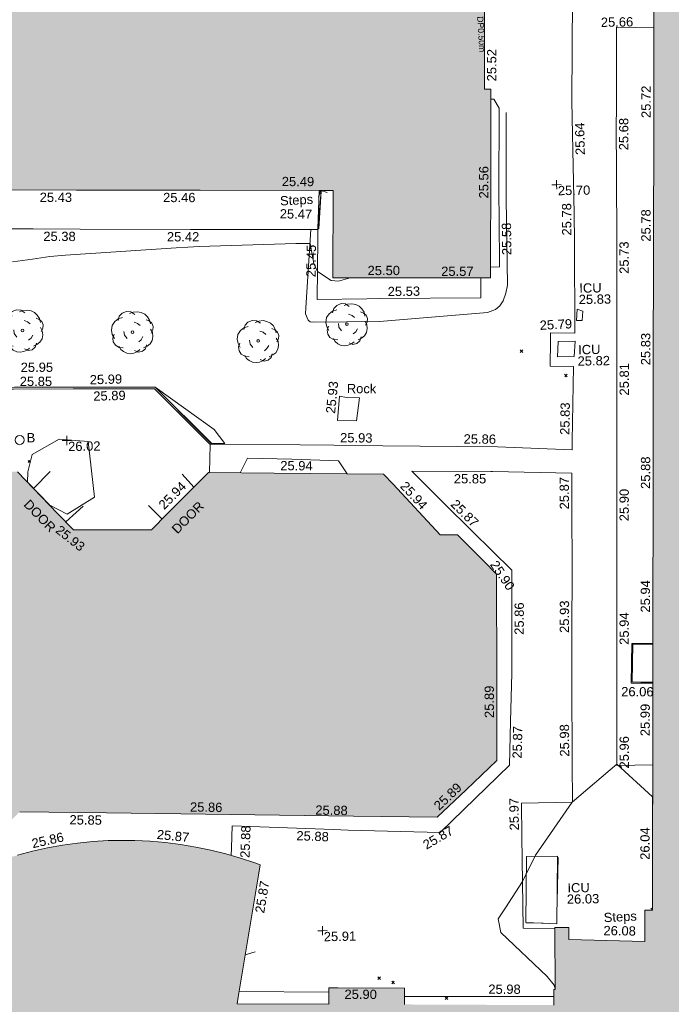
# Model space of a CAD drawing. Header units: millimetres. Extents: x -290717 to 520720, y -88450 to 287762.
# Tile 155 of 256: x -176365 to -149992, y 118755 to 158575. Entities that reach past the tile are written whole.
import ezdxf

# ---------------------------------------------------------------- set-up
doc = ezdxf.new("R2010")
doc.units = ezdxf.units.MM
doc.linetypes.add('IMPORT-UG_ELEC_STREET LIGHTING_QLB2 _2_', pattern=[2700, 1500, -300, 0, -250, 150, -300, 0, -200])
doc.linetypes.add('IMPORT-UG_WATER_QLB2 _2_', pattern=[2500, 1500, -300, 0, -50, 150, -300, 0, -200])
for name, color, linetype, lineweight, true_color in [('00_TOPO_FURN_BOLLARD', 7, 'Continuous', 9, 0x666666), ('00_TOPO_LEVEL_SPOT', 7, 'Continuous', 9, 0x666666), ('00_TOPO_TREE', 7, 'Continuous', 9, 0x666666), ('00_UAV_BUILDING_OUTLINE', 5, 'Continuous', 9, 0x0000ff), ('00_UAV_CONCRETE', 9, 'Continuous', 9, 0x808080), ('00_UAV_FENCE', 7, 'Continuous', 9, 0x264c2f), ('00_UAV_FORM_LINES', 7, 'Continuous', 9, 0x666666), ('00_UAV_FURN_BOLLARD', 7, 'Continuous', 9, 0xff9f7f), ('00_UAV_INT_DOOR', 7, 'Continuous', 9, 0x7f4f3f), ('00_UAV_KERB_BOTTOM', 1, 'Continuous', 9, 0xff0000), ('00_UAV_KERB_TOP', 7, 'Continuous', 9, 0xa500a5), ('00_UAV_LEVEL_SPOT', 7, 'Continuous', 9, 0x666666), ('00_UAV_ROCK', 40, 'Continuous', 9, 0xffbf00), ('00_UAV_SERV_IC', 5, 'Continuous', 9, 0x0000ff), ('00_UAV_STEPS', 7, 'Continuous', 9, 0x666666), ('00_UAV_WALL_RETAINING', 7, 'Continuous', 9, 0x7c00a5), ('01_DTM_CONTOUR_MNR', 7, 'Continuous', 9, 0xa5a552), ('12333-PUM-2D-U-0001-C01 - Rev2_REVIT IMPORT_dwg', 7, 'Continuous', 9, 0x767676), ('A_RHA_Line', 7, 'Continuous', 9, 0x00a600), ('PUM-UNIDENTIFIED UTILITIES-MH', 7, 'Continuous', 9, 0x52a500), ('PUM-WATER-QLB2', 5, 'IMPORT-UG_WATER_QLB2 _2_', 9, 0x0000ff)]:
    doc.layers.add(name, color=color, linetype=linetype, lineweight=lineweight, true_color=true_color)
for name, color, linetype, lineweight in [('00_TOPO_SURFACE', 7, 'Continuous', 9), ('00_UAV_SURFACE', 7, 'Continuous', 9), ('A_RHA_Detail', 7, 'Continuous', 9), ('GEN-TEXT', 7, 'Continuous', 9), ('SM-FOR QC', 7, 'Continuous', 9)]:
    doc.layers.add(name, color=color, linetype=linetype, lineweight=lineweight)
doc.styles.add('Arial_1', font='arial.ttf', dxfattribs={"height": 250})
doc.styles.add('Swis721 Lt BT_2', font='swissl.ttf', dxfattribs={"height": 375})

# ---------------------------------------------------------------- blocks, each defined once
blk = doc.blocks.new('12333-PUM-2D-U-0001-C01 - Rev2_REVIT IMPORT_dwg_MSL_Bollard_2-2077239-Site Location Plan Existing')
at = {"layer": '00_TOPO_FURN_BOLLARD', "color": 254, "true_color": 0xcccccc}
blk.add_circle((0, 0), 62.5, dxfattribs=at)
blk = doc.blocks.new('12333-PUM-2D-U-0001-C01 - Rev2_REVIT IMPORT_dwg_MSL_Node_Linework_1-V49-Site Location Plan Existing')
at = {"layer": '00_UAV_STEPS', "color": 254, "true_color": 0xcccccc, "flags": 128}
blk.add_lwpolyline([(705, -257), (0, 0), (-257, -705)], dxfattribs=at)
blk = doc.blocks.new('12333-PUM-2D-U-0001-C01 - Rev2_REVIT IMPORT_dwg_CONIFEROUS_TREE-2077251-Site Location Plan Existing')
at = {"layer": '00_TOPO_TREE', "color": 254, "true_color": 0xcccccc, "flags": 128}
for points in [[(-1889, 1546), (-1718, 2118), (-1317, 2519), (-744, 2748), (-172, 2691), (344, 2347)], [(-344, 2462), (115, 2634), (687, 2691), (1202, 2576), (1660, 2347), (2004, 2004), (2290, 1546), (2405, 1031)], [(-2405, -802), (-2691, -286), (-2805, 286), (-2691, 916), (-2347, 1431), (-1889, 1775), (-1317, 1947)], [(229, 1317), (687, 1145), (1031, 859)], [(1832, 1603), (2233, 1431), (2576, 1145), (2748, 687), (2691, 229), (2462, -172)], [(-744, -859), (-1088, -401), (-1145, 115)], [(2405, 344), (2634, -115), (2691, -630), (2576, -1145), (2290, -1603), (1889, -1889), (1431, -2118)], [(-1260, -2061), (-1832, -2004), (-2290, -1718), (-2576, -1260), (-2634, -744), (-2462, -229)], [(1374, -630), (1145, -1031), (802, -1317)], [(916, -2347), (573, -2634), (115, -2805), (-344, -2863), (-802, -2805), (-1260, -2576), (-1603, -2290), (-1832, -1889)], [(1832, -1718), (1660, -2233), (1260, -2576), (744, -2691), (229, -2462)]]:
    blk.add_lwpolyline(points, dxfattribs=at)
at = {"layer": '00_TOPO_TREE', "color": 254, "true_color": 0xcccccc}
blk.add_circle((0, 0), 177, dxfattribs=at)
blk = doc.blocks.new('12333-PUM-2D-U-0001-C01 - Rev2_REVIT IMPORT_dwg_UAV-2077255-Site Location Plan Existing')
at = {"layer": '00_UAV_LEVEL_SPOT', "color": 254, "true_color": 0xcccccc, "flags": 128}
for points in [[(0, -500), (0, 0), (-500, 0)], [(500, 0), (0, 0), (0, 500)]]:
    blk.add_lwpolyline(points, dxfattribs=at)
blk = doc.blocks.new('12333-PUM-2D-U-0001-C01 - Rev2_REVIT IMPORT_dwg_MGS62954_T2_Galway_ITM_3d_Rev1-2077680-Site Location Plan Existing')
at = {"layer": '00_TOPO_SURFACE', "color": 254, "true_color": 0xcccccc, "flags": 128}
blk.add_lwpolyline([(533750802, 725724050), (533750802, 725723703), (533750802, 725723535), (533750804, 725722888), (533750806, 725722004), (533750782, 725718961), (533750779, 725717581), (533750670, 725713390)], dxfattribs=at)
at = {"layer": '00_UAV_CONCRETE', "color": 254, "true_color": 0xcccccc}
blk.add_line((533736580, 725677598), (533740213, 725677507), dxfattribs=at)
at = {"layer": '00_UAV_CONCRETE', "color": 254, "true_color": 0xcccccc, "flags": 128}
for points in [[(533754044, 725716269), (533752531, 725716328), (533752468, 725712842), (533752462, 725712558), (533752396, 725707843), (533752359, 725705234), (533752317, 725702844), (533752247, 725698989), (533752227, 725697846), (533752141, 725693027), (533752138, 725692847), (533752075, 725688996), (533752054, 725687848), (533752029, 725686470), (533753479, 725686467)], [(533747398, 725713510), (533747526, 725713500), (533747733, 725713138), (533747652, 725709683), (533747646, 725708685), (533747634, 725706714), (533747273, 725706714)], [(533735803, 725699739), (533739441, 725699662), (533740802, 725699624), (533742787, 725699569), (533745800, 725699487), (533747421, 725699442), (533750440, 725699263), (533750452, 725699616), (533750553, 725702637), (533749610, 725702667), (533749642, 725703700), (533749652, 725704020), (533750629, 725703981), (533750679, 725707683), (533750694, 725708820), (533750674, 725712680), (533750670, 725713390)], [(533746866, 725706289), (533746854, 725705476), (533742763, 725705519), (533742237, 725705524), (533740224, 725705520), (533740300, 725707978), (533740312, 725708358), (533735693, 725708438), (533735148, 725708447), (533730694, 725708540), (533728791, 725708579), (533725695, 725708637)], [(533741324, 725698461), (533740986, 725698993), (533739087, 725699094), (533737303, 725699156), (533736997, 725698570)], [(533749405, 725679915), (533748120, 725679956), (533748138, 725683669), (533748145, 725685014), (533750204, 725685019), (533750223, 725686614), (533750264, 725689925), (533750299, 725691613), (533750365, 725694720), (533750389, 725696612), (533750411, 725698330), (533747210, 725698448), (533747132, 725698450), (533743941, 725698513), (533745200, 725697215), (533746348, 725696031), (533747921, 725694444), (533747899, 725693328), (533747839, 725690280), (533747759, 725688331), (533747687, 725686566), (533745331, 725684350), (533744832, 725683881), (533741115, 725684046), (533740522, 725684078), (533736412, 725684303), (533736375, 725683420), (533736362, 725683107)], [(533743270, 725677287), (533748269, 725677197), (533749316, 725677178)]]:
    blk.add_lwpolyline(points, dxfattribs=at)
at = {"layer": '00_UAV_FENCE', "color": 254, "true_color": 0xcccccc}
for p, q in [((533728615, 725698089), (533729301, 725698762)), ((533734647, 725698562), (533735112, 725698028)), ((533730609, 725697331), (533729904, 725696711)), ((533733803, 725696760), (533733263, 725697313))]:
    blk.add_line(p, q, dxfattribs=at)
at = {"layer": '00_UAV_FORM_LINES', "color": 254, "true_color": 0xcccccc, "flags": 128}
blk.add_lwpolyline([(533748016, 725712958), (533747948, 725709463), (533747946, 725705974), (533747865, 725705644), (533747752, 725705347), (533747616, 725705147), (533747435, 725704990), (533747115, 725704881), (533742738, 725704598), (533740068, 725704607), (533739926, 725704626), (533739845, 725704701), (533739744, 725704960), (533739759, 725705203), (533740029, 725708363)], dxfattribs=at)
at = {"layer": '00_UAV_KERB_BOTTOM', "color": 254, "true_color": 0xcccccc, "flags": 128}
blk.add_lwpolyline([(533713379, 725705006), (533714598, 725704433), (533714622, 725704422), (533715863, 725703899), (533717124, 725703424), (533718001, 725703133), (533718402, 725703000), (533719697, 725702625), (533720681, 725702377), (533722175, 725702250), (533722883, 725702216), (533723861, 725702169), (533725549, 725702154), (533725631, 725702155), (533727881, 725702119), (533730289, 725702082), (533732881, 725702041), (533733584, 725702030), (533735803, 725699739)], dxfattribs=at)
at = {"layer": '00_UAV_KERB_TOP', "color": 254, "true_color": 0xcccccc, "flags": 128}
blk.add_lwpolyline([(533713418, 725705065), (533714627, 725704497), (533714650, 725704487), (533715889, 725703964), (533717147, 725703490), (533718041, 725703193), (533718423, 725703066), (533719715, 725702693), (533720692, 725702447), (533722180, 725702320), (533722924, 725702284), (533723863, 725702239), (533725549, 725702224), (533725632, 725702225), (533727923, 725702189), (533730291, 725702152), (533732922, 725702110), (533733615, 725702099), (533735854, 725699787)], dxfattribs=at)
at = {"layer": '00_UAV_ROCK', "color": 254, "true_color": 0xcccccc, "flags": 128}
blk.add_lwpolyline([(533740961, 725700625), (533741067, 725701608), (533741353, 725701541), (533741868, 725701526), (533741731, 725700596)], close=True, dxfattribs=at)
at = {"layer": '00_UAV_SERV_IC', "color": 254, "true_color": 0xcccccc}
for p, q in [((533750711, 725704492), (533750749, 725704949)), ((533750977, 725704873), (533750749, 725704949)), ((533750977, 725704873), (533750939, 725704492)), ((533750939, 725704492), (533750711, 725704492)), ((533749910, 725703044), (533749949, 725703654)), ((533749949, 725703654), (533750634, 725703654)), ((533750596, 725703044), (533750634, 725703654)), ((533750596, 725703044), (533749910, 725703044)), ((533748234, 725680184), (533748310, 725682851)), ((533748310, 725682851), (533749568, 725682851)), ((533749568, 725682851), (533749491, 725680108)), ((533748234, 725680184), (533749491, 725680108))]:
    blk.add_line(p, q, dxfattribs=at)
at = {"layer": '00_UAV_STEPS', "color": 254, "true_color": 0xcccccc}
for p, q in [((533740309, 725708378), (533740385, 725709902)), ((533740462, 725709902), (533740309, 725708378)), ((533740462, 725709902), (533740347, 725708378)), ((533740462, 725709902), (533740385, 725709902)), ((533740347, 725708378), (533740309, 725708378))]:
    blk.add_line(p, q, dxfattribs=at)
at = {"layer": '00_UAV_SURFACE', "color": 254, "true_color": 0xcccccc}
blk.add_line((533735750, 725698602), (533735803, 725699739), dxfattribs=at)
at = {"layer": '00_UAV_SURFACE', "color": 254, "true_color": 0xcccccc, "flags": 128}
blk.add_lwpolyline([(533753572, 725691385), (533752714, 725691399), (533752669, 725689797), (533753542, 725689760)], dxfattribs=at)
at = {"layer": '00_UAV_WALL_RETAINING', "color": 254, "true_color": 0xcccccc, "flags": 128}
blk.add_lwpolyline([(533753543, 725689819), (533752707, 725689836), (533752756, 725691365), (533753572, 725691344)], dxfattribs=at)
at = {"layer": '01_DTM_CONTOUR_MNR', "color": 254, "true_color": 0xcccccc, "flags": 128}
for points in [[(533727921, 725707264), (533728737, 725707357), (533729440, 725707448), (533730076, 725707501), (533734561, 725707718), (533735036, 725707740), (533735486, 725707754), (533739411, 725707807), (533739980, 725707790), (533740122, 725706979), (533740260, 725706660), (533740804, 725706290), (533741103, 725706247), (533741586, 725706379)], [(533728379, 725698341), (533728406, 725698767), (533728575, 725699412), (533728589, 725699455), (533729688, 725700061), (533730858, 725699951), (533731075, 725697697), (533729964, 725697024), (533729246, 725697414), (533729251, 725697412), (533728379, 725698342)], [(533753542, 725689792), (533753052, 725689807), (533752702, 725689832), (533752710, 725690390), (533752753, 725691374), (533752981, 725691375), (533753572, 725691353)], [(533749378, 725677467), (533749330, 725677633), (533749064, 725677993), (533747216, 725679799), (533747117, 725680359), (533747423, 725680791), (533748130, 725681850), (533748670, 725682906), (533750200, 725685020), (533752030, 725686520), (533753455, 725685176), (533753450, 725685180), (533753402, 725682383)]]:
    blk.add_lwpolyline(points, dxfattribs=at)
blk.add_lwpolyline([(533733610, 725702100), (533735975, 725700344), (533736388, 725699770), (533735843, 725699783), (533735398, 725700236)], close=True, dxfattribs=at)
for name, p, xscale, yscale, zscale in [('12333-PUM-2D-U-0001-C01 - Rev2_REVIT IMPORT_dwg_MSL_Node_Linework_1-V49-Site Location Plan Existing', (533740449, 725709936), 0.375, 0.375, 0.375), ('12333-PUM-2D-U-0001-C01 - Rev2_REVIT IMPORT_dwg_UAV-2077255-Site Location Plan Existing', (533750000, 725710000), 0.375, 0.375, 0.375), ('12333-PUM-2D-U-0001-C01 - Rev2_REVIT IMPORT_dwg_CONIFEROUS_TREE-2077251-Site Location Plan Existing', (533728282, 725704483), 0.3048, 0.3048, 0.3048), ('12333-PUM-2D-U-0001-C01 - Rev2_REVIT IMPORT_dwg_CONIFEROUS_TREE-2077251-Site Location Plan Existing', (533732736, 725704340), 0.3048, 0.3048, 0.3048), ('12333-PUM-2D-U-0001-C01 - Rev2_REVIT IMPORT_dwg_CONIFEROUS_TREE-2077251-Site Location Plan Existing', (533741419, 725704508), 0.3048, 0.3048, 0.3048), ('12333-PUM-2D-U-0001-C01 - Rev2_REVIT IMPORT_dwg_CONIFEROUS_TREE-2077251-Site Location Plan Existing', (533737816, 725703891), 0.3048, 0.3048, 0.3048), ('12333-PUM-2D-U-0001-C01 - Rev2_REVIT IMPORT_dwg_MSL_Bollard_2-2077239-Site Location Plan Existing', (533728092, 725700054), 3, 3, 3), ('12333-PUM-2D-U-0001-C01 - Rev2_REVIT IMPORT_dwg_UAV-2077255-Site Location Plan Existing', (533730000, 725700000), 0.375, 0.375, 0.375), ('12333-PUM-2D-U-0001-C01 - Rev2_REVIT IMPORT_dwg_UAV-2077255-Site Location Plan Existing', (533740000, 725680000), 0.375, 0.375, 0.375)]:
    blk.add_blockref(name, p, dxfattribs=dict(xscale=xscale, yscale=yscale, zscale=zscale))
at = {"layer": '00_TOPO_LEVEL_SPOT', "insert": (533751905, 725716723), "char_height": 375, "width": 1495.9, "attachment_point": 1, "line_spacing_factor": 1.005062, "style": 'Swis721 Lt BT_2'}
blk.add_mtext('25.66', dxfattribs=at)
at = {"layer": '00_UAV_BUILDING_OUTLINE', "color": 251, "true_color": 0x666666, "char_height": 375, "width": 1495.9, "attachment_point": 1, "line_spacing_factor": 1.005062, "style": 'Swis721 Lt BT_2'}
for s, insert, rotation in [('25.52', (533747259, 725714226), 88.952), ('25.72', (533753480, 725712635), 88.9146), ('25.56', (533746855, 725709496), 88.9477), ('25.49', (533738885, 725710510), 358.9066), ('25.43', (533729077, 725710044), 358.9066), ('25.46', (533734071, 725709948), 358.9066), ('25.78', (533753385, 725707636), 88.9146), ('25.50', (533742294, 725706852), 359.0217), ('25.57', (533745272, 725706767), 359.0217), ('25.83', (533753290, 725702638), 88.9146), ('25.94', (533738624, 725699024), 358.55), ('25.88', (533753196, 725697639), 88.9146), ('25.94', (533733630, 725697384), 44.0847), ('25.94', (533743708, 725698148), 311.8408), ('25.93', (533729687, 725696608), 320.5871), ('25.90', (533747335, 725694892), 302.864), ('25.94', (533753101, 725692640), 88.9146), ('25.89', (533746711, 725688486), 89.0222), ('25.99', (533753006, 725687641), 88.9146), ('25.89', (533744553, 725685033), 42.5918), ('25.86', (533734732, 725685285), 358.2441), ('25.85', (533729847, 725684853), 358.2441), ('25.88', (533739801, 725685071), 358.2441), ('25.86', (533728265, 725683907), 11.488), ('25.87', (533733391, 725684203), 353.1891), ('26.04', (533752911, 725682642), 88.9146), ('25.87', (533737280, 725680795), 79.5584), ('25.90', (533740850, 725677603), 358.7481)]:
    blk.add_mtext(s, dxfattribs=dict(at, insert=insert, rotation=rotation))
at = {"layer": '00_UAV_CONCRETE', "color": 251, "true_color": 0x666666, "char_height": 375, "width": 1495.9, "attachment_point": 1, "line_spacing_factor": 1.005062, "style": 'Swis721 Lt BT_2'}
for s, insert, rotation in [('25.64', (533750790, 725711184), 90.2667), ('25.68', (533752554, 725711345), 89.1253), ('25.78', (533750187, 725707939), 89.2272), ('25.38', (533729197, 725708462), 358.8105), ('25.42', (533734198, 725708357), 358.9206), ('25.58', (533747746, 725707189), 89.6526), ('25.45', (533739803, 725706441), 88.043), ('25.73', (533752484, 725706349), 89.1943), ('25.53', (533743090, 725705987), 359.7406), ('25.79', (533749211, 725704512), 2.0502), ('25.81', (533752400, 725701431), 88.9725), ('25.83', (533749965, 725699883), 88.0818), ('25.93', (533741066, 725700112), 358.4079), ('25.86', (533746063, 725699975), 358.4301), ('25.85', (533745638, 725698371), 358.8609), ('25.87', (533749897, 725696868), 89.27), ('25.90', (533752309, 725696347), 88.9814), ('25.87', (533745729, 725697381), 314.1211), ('25.93', (533749810, 725691873), 88.7933), ('25.86', (533747979, 725691829), 88.8718), ('25.94', (533752223, 725691348), 89.062), ('25.87', (533747807, 725686831), 87.6564), ('25.98', (533749731, 725686870), 89.2993), ('25.96', (533752136, 725686349), 88.9431), ('25.97', (533747644, 725683921), 89.7168), ('25.88', (533736721, 725683009), 86.9345), ('25.88', (533739023, 725684051), 356.8721), ('25.87', (533744079, 725683524), 29.2547), ('25.98', (533746673, 725677705), 358.9659)]:
    blk.add_mtext(s, dxfattribs=dict(at, insert=insert, rotation=rotation))
at = {"layer": '00_UAV_FURN_BOLLARD', "color": 251, "true_color": 0x666666, "insert": (533728375, 725700328), "char_height": 375, "width": 398.91, "attachment_point": 1, "line_spacing_factor": 1.005062, "style": 'Swis721 Lt BT_2'}
blk.add_mtext('B', dxfattribs=at)
at = {"layer": '00_UAV_INT_DOOR', "color": 251, "true_color": 0x666666, "char_height": 375, "width": 1790.33, "attachment_point": 1, "line_spacing_factor": 1.005062, "style": 'Swis721 Lt BT_2'}
for insert, rotation in [((533728457, 725697677), 313.0361), ((533734145, 725696392), 44.0538)]:
    blk.add_mtext('DOOR', dxfattribs=dict(at, insert=insert, rotation=rotation))
at = {"layer": '00_UAV_KERB_BOTTOM', "color": 251, "true_color": 0x666666, "char_height": 375, "width": 1495.9, "attachment_point": 1, "line_spacing_factor": 1.005062, "style": 'Swis721 Lt BT_2'}
for s, insert, rotation in [('25.85', (533728139, 725702611), 359.1021), ('25.89', (533731100, 725701965), 0.5653)]:
    blk.add_mtext(s, dxfattribs=dict(at, insert=insert, rotation=rotation))
at = {"layer": '00_UAV_KERB_TOP', "color": 251, "true_color": 0x666666, "char_height": 375, "width": 1495.9, "attachment_point": 1, "line_spacing_factor": 1.005062, "style": 'Swis721 Lt BT_2'}
for s, insert, rotation in [('25.95', (533728188, 725703183), 359.1021), ('25.99', (533730968, 725702630), 0.5653)]:
    blk.add_mtext(s, dxfattribs=dict(at, insert=insert, rotation=rotation))
at = {"layer": '00_UAV_LEVEL_SPOT', "char_height": 375, "width": 1495.9, "attachment_point": 1, "line_spacing_factor": 1.005062, "style": 'Swis721 Lt BT_2'}
for s, insert in [('25.70', (533750048, 725709947)), ('26.02', (533730048, 725699947)), ('25.91', (533740048, 725679947))]:
    blk.add_mtext(s, dxfattribs=dict(at, insert=insert))
at = {"layer": '00_UAV_ROCK', "color": 251, "true_color": 0x666666, "char_height": 375, "attachment_point": 1, "line_spacing_factor": 1.005062, "style": 'Swis721 Lt BT_2'}
for s, insert, width, rotation in [('25.93', (533740499, 725700932), 1495.9, 83.2025), ('Rock', (533741372, 725702095), 1381.93, 358.5035)]:
    blk.add_mtext(s, dxfattribs=dict(at, insert=insert, width=width, rotation=rotation))
at = {"layer": '00_UAV_SERV_IC', "color": 251, "true_color": 0x666666, "char_height": 375, "attachment_point": 1, "line_spacing_factor": 1.005062, "style": 'Swis721 Lt BT_2'}
for s, insert, width in [('ICU', (533750846, 725705989), 1021.01), ('25.83', (533750814, 725705530), 1495.9), ('ICU', (533750756, 725703500), 1021.01), ('25.82', (533750725, 725703041), 1495.9), ('ICU', (533749943, 725681746), 1021.01), ('26.03', (533749911, 725681288), 1495.9)]:
    blk.add_mtext(s, dxfattribs=dict(at, insert=insert, width=width))
at = {"layer": '00_UAV_STEPS', "char_height": 375, "attachment_point": 1, "line_spacing_factor": 1.005062, "style": 'Swis721 Lt BT_2'}
for s, insert, width, rotation in [('Steps', (533738790, 725709728), 1552.89, 1.945), ('25.47', (533738783, 725709207), 1495.9, 358.1535), ('Steps', (533751384, 725680518), 1552.89, 1.945), ('26.08', (533751377, 725679996), 1495.9, 358.1535)]:
    blk.add_mtext(s, dxfattribs=dict(at, insert=insert, width=width, rotation=rotation))
at = {"layer": '00_UAV_WALL_RETAINING', "color": 251, "true_color": 0x666666, "insert": (533752261, 725689644), "char_height": 375, "width": 1495.9, "attachment_point": 1, "rotation": 358.6573, "line_spacing_factor": 1.005062, "style": 'Swis721 Lt BT_2'}
blk.add_mtext('26.06', dxfattribs=at)
blk = doc.blocks.new('12333-PUM-2D-U-0001-C01 - Rev2_REVIT IMPORT_dwg-1620468-Site Location Plan Existing')
at = {"layer": 'GEN-TEXT', "color": 253, "true_color": 0xaaaaaa}
for p, q in [((107330, 87388), (107436, 87494)), ((107436, 87388), (107330, 87494)), ((109112, 86373), (109218, 86479)), ((109218, 86373), (109112, 86479)), ((87340, 83292), (87411, 83363)), ((87411, 83292), (87340, 83363)), ((112289, 64765), (112226, 64828)), ((112247, 64742), (112289, 64784)), ((101123, 62130), (101229, 62236)), ((101229, 62130), (101123, 62236)), ((101685, 61946), (101791, 62052)), ((101791, 61946), (101685, 62052)), ((103834, 61276), (103940, 61382)), ((103940, 61276), (103834, 61382))]:
    blk.add_line(p, q, dxfattribs=at)
at = {"layer": 'PUM-UNIDENTIFIED UTILITIES-MH', "color": 9, "true_color": 0xc5e1aa, "flags": 128}
for points in [[(108486, 66945), (108503, 66945), (108437, 65172)], [(107854, 64288), (107173, 64314), (107174, 64329)]]:
    blk.add_lwpolyline(points, dxfattribs=at)
at = {"layer": 'SM-FOR QC', "color": 253, "true_color": 0xaaaaaa}
blk.add_line((95774, 63230), (96187, 63339), dxfattribs=at)
blk.add_blockref('12333-PUM-2D-U-0001-C01 - Rev2_REVIT IMPORT_dwg_MGS62954_T2_Galway_ITM_3d_Rev1-2077680-Site Location Plan Existing', (-533641080, -725615854))
at = {"layer": 'PUM-WATER-QLB2', "insert": (106105, 100289), "char_height": 250, "width": 1738.51, "attachment_point": 2, "rotation": 272.5448, "line_spacing_factor": 0.941778, "style": 'Arial_1'}
blk.add_mtext('DP0.50m', dxfattribs=at)

msp = doc.modelspace()

# ---------------------------------------------------------------- hatches: boundary and pattern name
at = {"layer": 'A_RHA_Detail', "true_color": 0xc0c0c0}
h = msp.add_hatch(color=9, dxfattribs=at)
h.paths.add_polyline_path([(-80881, -68503), (-80401, -68483), (-80401, -62985), (-24475, -63009), (-24456, -50840), (-36623, -50832), (-36623, -44229), (-50959, -44214), (-50959, -42574), (-54564, -42571), (-54566, -45054), (-92409, -45027), (-92412, -49202), (-100062, -49202), (-100052, -64853), (-86121, -64853), (-86092, -62958), (-84861, -62958), (-84855, -68240), (-80871, -68240)])
h.paths.add_polyline_path([(-137239, -68462), (-132720, -68433), (-132847, -62850), (-130455, -62917), (-130498, -61356), (-117581, -61423), (-117492, -49184), (-125137, -49178), (-125134, -45033), (-163007, -45006), (-163007, -44090), (-163124, -44090), (-163123, -42384), (-166564, -42384), (-166565, -44044), (-193158, -44025), (-193195, -62864), (-137270, -62917), (-137254, -65680)])
h.paths.add_polyline_path([(120311, -32334), (120312, -31611), (133451, -31638), (133469, -19718), (121296, -19692), (121320, -8191), (112277, -8172), (112263, -14811), (78286, -14740), (78293, -8167), (76546, -8163), (69356, -8153), (69354, -9157), (68373, -9155), (68373, -13706), (69334, -13708), (69325, -16250), (66623, -16250), (66620, -17995), (65989, -17995), (65985, -19731), (57152, -19712), (57127, -31560), (70278, -31587), (70278, -32272), (78264, -32285), (78267, -31020), (112336, -31091), (112336, -32318), (119781, -32333)])
h.paths.add_polyline_path([(7504, -1791), (15482, -674), (15484, 148), (56188, 206), (56156, 14338), (18017, 14236), (17968, 34313), (21727, 34324), (21709, 40608), (18010, 40608), (17996, 45484), (9770, 45421), (3966, 45443), (3985, 14177), (1023, 14177), (-277, 14191), (-232, 5977), (-226, 194), (1220, 180), (7478, 143), (7489, -674)])
h.paths.add_polyline_path([(77756, 53), (77730, 1700), (94464, 1660), (94606, 17991), (88810, 18015), (88800, 14437), (69414, 14458), (69377, 100), (70761, 92)])
h.paths.add_polyline_path([(61252, 46454), (105775, 46473), (105768, 61853), (92285, 61853), (92309, 65784), (96107, 65768), (96060, 75209), (101085, 75072), (104988, 74765), (108404, 74364), (112009, 73787), (115645, 73050), (116891, 72762), (120209, 71893), (120865, 71704), (124136, 70670), (127436, 69481), (127820, 69395), (128274, 69332), (128732, 69307), (129190, 69320), (129645, 69372), (130095, 69461), (130535, 69588), (130963, 69751), (131376, 69950), (131771, 70182), (132163, 70461), (132496, 70742), (132821, 71065), (133117, 71414), (133384, 71787), (133617, 72179), (133817, 72591), (133983, 73018), (134112, 73458), (134204, 73907), (134258, 74362), (134273, 74820), (134251, 75277), (134190, 75731), (134091, 76179), (133955, 76617), (133783, 77041), (133576, 77450), (133336, 77840), (133064, 78209), (132762, 78554), (132432, 78872), (132077, 79161), (131698, 79420), (131300, 79646), (131094, 79746), (132146, 83110), (122788, 86283), (121604, 82800), (117096, 83871), (116842, 83526), (116121, 91222), (110238, 91274), (110194, 90435), (104988, 90486), (104973, 94310), (103746, 94310), (103840, 122852), (96365, 122932), (96350, 123952), (104556, 123902), (104607, 120249), (125503, 120134), (125662, 137657), (114480, 137699), (114382, 129150), (104644, 129188), (104578, 126217), (101184, 126159), (101265, 135959), (89967, 135989), (89928, 125824), (93631, 125841), (93581, 122932), (88697, 122905), (88679, 95739), (86378, 95739), (86378, 96178), (83280, 96201), (83274, 95736), (70170, 95733), (70166, 96272), (66675, 96257), (66655, 95756), (65785, 95756), (65888, 117471), (53473, 117488), (53434, 98570), (40649, 98570), (40610, 94406), (38854, 94410), (38849, 89464), (40612, 89518), (40665, 86258), (38372, 86306), (38370, 76901), (50938, 76944), (50923, 74599), (56485, 74589), (56485, 75195), (92465, 75233), (92646, 71767), (89811, 69363), (85313, 69361), (85313, 66907), (75210, 66903), (75210, 63816), (70819, 63816), (70819, 64253), (69457, 64253), (69456, 66902), (61303, 66899), (61305, 63970), (70500, 63970), (70500, 61853), (61246, 61849), (61252, 46455)])
h.paths.add_polyline_path([(-17153, 48569), (-17153, 60770), (-29363, 60775), (-29363, 67399), (-43507, 67405), (-43489, 69093), (-45766, 69109), (-45794, 67405), (-47272, 67404), (-47272, 66455), (-86005, 66469), (-86007, 60522), (-92663, 60522), (-92667, 50184), (-79752, 50180), (-79752, 48591), (-17158, 48569)])
h.paths.add_polyline_path([(-201056, 48629), (-138378, 48635), (-138378, 50133), (-125468, 50134), (-125469, 60566), (-132187, 60566), (-132187, 66533), (-170643, 66806), (-170643, 67739), (-200340, 67489), (-200349, 60828), (-201058, 60828), (-201057, 51102)])
h.paths.add_polyline_path([(-240052, 54769), (-239444, 54811), (-239187, 54842), (-238765, 54941), (-238382, 55122), (-237990, 55355), (-237269, 55936), (-237030, 56229), (-236793, 56569), (-236555, 57004), (-236433, 57267), (-236300, 57753), (-236251, 58017), (-236236, 58516), (-236233, 58988), (-236214, 59823), (-236364, 59821), (-236634, 60698), (-236392, 61432), (-236225, 61435), (-236202, 62638), (-232564, 62639), (-232564, 63049), (-232732, 63049), (-232860, 63458), (-232732, 63914), (-232561, 63914), (-232522, 70598), (-240629, 70599), (-240630, 72351), (-246413, 72347), (-246413, 70616), (-254450, 70619), (-254455, 70754), (-254470, 73192), (-263883, 73268), (-263902, 68261), (-263715, 68260), (-263553, 67820), (-263719, 67392), (-263914, 67392), (-263957, 58634), (-260181, 58611), (-260192, 56354), (-257185, 56339), (-257213, 57093), (-257339, 57093), (-257471, 57532), (-257339, 58062), (-257203, 58064), (-257174, 58599), (-256478, 58575), (-256478, 58789), (-256013, 58912), (-255397, 58781), (-255397, 58596), (-243810, 58586), (-243805, 58352), (-243741, 57885), (-243619, 57422), (-243424, 56944), (-243247, 56608), (-243003, 56250), (-242732, 55933), (-242372, 55603), (-242141, 55425), (-241805, 55217), (-241529, 55077), (-241101, 54917), (-240836, 54841), (-240453, 54789), (-240203, 54777)])
h.paths.add_polyline_path([(40277, 59895), (40329, 69197), (36589, 69218), (36619, 74674), (32264, 74687), (32233, 69156), (11917, 69270), (11967, 78219), (29088, 78123), (29143, 88141), (15719, 88216), (15733, 90590), (4594, 90652), (4525, 78265), (10097, 78234), (10077, 74773), (4548, 74804), (4466, 60107), (19126, 60025), (19140, 62528), (31739, 62457), (31725, 59943), (38370, 59906)])
h.paths.add_polyline_path([(-246083, 72334), (-246083, 72334), (-246208, 72334)])
h.paths.add_polyline_path([(-114575, 112178), (-114575, 112178), (-114707, 115802)])
h.paths.add_polyline_path([(-154700, 101760), (-114382, 101776), (-114382, 106927), (-113756, 106927), (-113758, 111847), (-114432, 111847), (-114432, 112178), (-114575, 112178), (-114579, 121707), (-123057, 121707), (-123069, 156453), (-119381, 156454), (-119381, 160166), (-115501, 160167), (-115503, 166207), (-132412, 166600), (-132412, 166666), (-135275, 166665), (-135275, 166628), (-135911, 166628), (-135911, 166352), (-152521, 166346), (-152518, 159143), (-150699, 159118), (-150756, 122561), (-151059, 122561), (-151061, 121302), (-154138, 121373), (-154138, 121865), (-154704, 121867), (-154689, 119352), (-154746, 119352), (-154746, 118722), (-160794, 118749), (-160794, 119411), (-163852, 119422), (-163855, 118762), (-167569, 118779), (-166635, 124395), (-166844, 124471), (-167569, 124708), (-168028, 124841), (-168631, 124991), (-169238, 125117), (-169850, 125220), (-170466, 125298), (-171089, 125352), (-171704, 125381), (-172325, 125386), (-172782, 125375), (-173402, 125337), (-174019, 125276), (-174634, 125190), (-175245, 125081), (-176047, 124896), (-176665, 124725), (-177045, 124609), (-177632, 124405), (-176665, 118819), (-177559, 118822), (-177662, 125263), (-176365, 126543), (-159462, 126320), (-157058, 128609), (-157061, 136153), (-158639, 137740), (-159352, 137740), (-161634, 140201), (-168728, 140257), (-171035, 137943), (-174184, 137943), (-176460, 140292), (-177342, 140292), (-177342, 140358), (-183429, 140356), (-185922, 137917), (-185922, 131757), (-186907, 131757), (-187725, 130810), (-187724, 127376), (-186481, 126305), (-186479, 122327), (-185176, 121059), (-180304, 121059), (-180304, 118802), (-193555, 118802), (-193555, 133118), (-192594, 133118), (-192594, 134201), (-192225, 134201), (-192226, 136615), (-192595, 136615), (-192595, 137734), (-193589, 137734), (-193589, 147475), (-193163, 147493), (-192607, 147551), (-192360, 147590), (-192200, 147617), (-191883, 147683), (-191569, 147762), (-191020, 147932), (-190951, 147956), (-190648, 148071), (-190350, 148198), (-190057, 148336), (-189770, 148486), (-189375, 148717), (-189133, 148873), (-188868, 149059), (-188610, 149255), (-188355, 149465), (-188080, 149714), (-187885, 149902), (-187538, 150274), (-187446, 150378), (-187241, 150629), (-187046, 150888), (-186862, 151154), (-186546, 151670), (-186524, 151707), (-163675, 151670), (-163688, 148134), (-157304, 148136), (-157304, 155760), (-157557, 155765), (-157556, 166678), (-187009, 166700), (-187013, 162054), (-188707, 162045), (-188706, 155022), (-188738, 154651), (-188799, 154283), (-188857, 154035), (-188966, 153679), (-189103, 153333), (-189266, 152998), (-189455, 152677), (-189645, 152421), (-189917, 152104), (-190213, 151809), (-190531, 151539), (-190869, 151294), (-191225, 151076), (-191598, 150887), (-192093, 150683), (-192485, 150570), (-192904, 150482), (-193187, 150441), (-193594, 150407), (-193595, 151460), (-205369, 151455), (-205354, 113350), (-207187, 113349), (-207184, 105991), (-205313, 105991), (-205311, 101770), (-175489, 101781), (-175489, 110890), (-154703, 110898), (-154701, 103310)])
h.paths.add_polyline_path([(193736, 113048), (208865, 114991), (208976, 114127), (216448, 115086), (216039, 118272), (232649, 120405), (233426, 114352), (240632, 115278), (239855, 121330), (256407, 123456), (257092, 118089), (264572, 119041), (261878, 138525), (259179, 138222), (259197, 137439), (254686, 136897), (255413, 131315), (240853, 129522), (239771, 137919), (240650, 138010), (240062, 142777), (239166, 142685), (237631, 151018), (266173, 154561), (271297, 142612), (276532, 144861), (274942, 148528), (302075, 160135), (300216, 164320), (301528, 164907), (300405, 167478), (299017, 166946), (295627, 174519), (294333, 177537), (287289, 174519), (289428, 169661), (272957, 162557), (271943, 164897), (267016, 162764), (268502, 159357), (265200, 157946), (226856, 153147), (227510, 148852), (228281, 141179), (227302, 141050), (227895, 136433), (228749, 136524), (229602, 128024), (217691, 126494), (217642, 126874), (215139, 126553), (215195, 126113), (215016, 126090), (214841, 127450), (192259, 124549), (193486, 114991)])
h.paths.add_polyline_path([(-78076, 117606), (-78076, 117610), (-78070, 129486), (-74723, 129478), (-74723, 125436), (-48016, 125380), (-47997, 135873), (-61198, 135902), (-74715, 135924), (-74724, 131865), (-78070, 131873), (-78063, 149550), (-58292, 149542), (-58292, 148946), (-37708, 148938), (-37708, 159740), (-44148, 159743), (-44148, 162961), (-49830, 162961), (-49831, 160632), (-78494, 160644), (-78494, 161615), (-78739, 161615), (-78692, 168188), (-90845, 168127), (-90963, 152687), (-89065, 152686), (-89080, 117610), (-78375, 117606)])
h.paths.add_polyline_path([(69255, 129236), (69260, 136168), (86068, 136131), (86009, 164703), (58790, 164724), (58790, 170119), (54460, 170122), (54457, 166153), (47042, 166159), (47041, 164669), (39173, 164675), (39173, 164079), (17015, 164095), (17002, 147267), (12660, 147267), (12654, 139138), (17031, 139135), (17025, 129935), (39191, 129919), (39191, 129258), (69014, 129236)])
h.paths.add_polyline_path([(39266, 139468), (33051, 139484), (33088, 153428), (39278, 153412), (39278, 152830), (43058, 152820), (43025, 140093), (39267, 140093)])
h.paths.add_polyline_path([(1980, 189123), (18699, 189180), (18678, 195254), (24349, 195273), (24335, 199551), (28830, 199566), (28798, 208816), (24335, 208806), (24334, 209113), (16812, 209088), (16807, 208844), (6772, 208809), (6797, 201489), (-8471, 201437), (-8471, 200429), (-11856, 200418), (-11824, 190892), (-7615, 190905), (-7615, 190171), (-4609, 190169), (-4608, 190917), (1973, 190939), (1977, 189837)])
h.paths.add_polyline_path([(-20506, 190640), (-20122, 206347), (-41550, 207015), (-41462, 210450), (-31391, 210152), (-31079, 223863), (-44305, 224231), (-44491, 211866), (-47510, 211943), (-47723, 203659), (-47076, 203635), (-47175, 199532), (-46801, 199520), (-46874, 195479), (-44600, 195425), (-44686, 192243), (-38074, 192136), (-38104, 191127), (-21538, 190669)])
h.paths.add_polyline_path([(16801, 195962), (9657, 196015), (9644, 199514), (11632, 199486), (11632, 203322), (16807, 203391), (16801, 195984)])
h.paths.add_polyline_path([(122085, 200536), (122088, 206386), (125211, 206386), (125211, 206646), (126203, 206646), (126203, 207041), (130401, 206979), (130444, 209883), (126203, 209946), (126203, 214624), (127365, 214624), (127365, 225380), (126160, 225380), (126207, 241475), (119483, 241496), (119479, 246182), (109944, 246175), (109953, 233033), (115001, 233033), (115000, 208653), (112026, 208653), (112024, 200539), (122025, 200536)])
h.paths.add_polyline_path([(30087, 200987), (38031, 201029), (38031, 202923), (38110, 202923), (38067, 208828), (38013, 208828), (38012, 209013), (30045, 208970), (30061, 205986)])
h.paths.add_polyline_path([(195986, 205662), (202897, 206052), (202677, 209946), (195766, 209555)])
h.paths.add_polyline_path([(-91652, 206393), (-79454, 206433), (-79629, 238246), (-68904, 238215), (-68919, 246314), (-68757, 246313), (-68755, 246639), (-79620, 246651), (-79607, 247344), (-82155, 247318), (-82155, 247488), (-91641, 247473), (-91639, 246846), (-131470, 246641), (-131470, 250160), (-142857, 250177), (-142864, 246220), (-165119, 246272), (-165040, 253908), (-178677, 253930), (-178700, 238177), (-138599, 238209), (-138548, 206628), (-126647, 206572), (-126667, 234826), (-124963, 234826), (-124969, 234688), (-91596, 234664), (-91651, 207156)])
h.paths.add_polyline_path([(142124, 209114), (152768, 209127), (152745, 227013), (142101, 226999), (142122, 210583)])
h.paths.add_polyline_path([(168999, 209275), (169027, 226860), (161687, 226877), (161648, 209291), (168847, 209275)])
h.paths.add_polyline_path([(49761, 218477), (49794, 223316), (41274, 223363), (41274, 223291), (32187, 223352), (32202, 225553), (20082, 225635), (20035, 218708), (31566, 218630), (31566, 218599), (49547, 218478)])
h.paths.add_polyline_path([(162362, 234154), (162367, 241590), (135261, 241631), (135249, 234198), (160249, 234157)])
h.paths.add_polyline_path([(176459, 246710), (176516, 252173), (168884, 252253), (168935, 257069), (164355, 257117), (164296, 251512), (164417, 251511), (164368, 246837), (172300, 246753)])

# ---------------------------------------------------------------- linework, layer by layer
at = {"layer": 'A_RHA_Line', "color": 7}
for p, q in [((-157556, 157573), (-157552, 162572)), ((-150699, 159118), (-150706, 154347)), ((-157557, 155765), (-157556, 157573)), ((-157297, 155760), (-157557, 155765)), ((-157299, 152828), (-157297, 155760)), ((-150706, 154347), (-150714, 149347)), ((-157304, 148136), (-157299, 152828)), ((-179063, 151695), (-174063, 151687)), ((-174063, 151687), (-169063, 151679)), ((-169063, 151679), (-164063, 151670)), ((-164063, 151670), (-163675, 151670)), ((-163675, 151670), (-163688, 148134)), ((-150714, 149347), (-150721, 144347)), ((-163688, 148134), (-162611, 148134)), ((-162611, 148134), (-157612, 148136)), ((-157612, 148136), (-157304, 148136)), ((-150721, 144347), (-150729, 139347)), ((-174828, 138608), (-176460, 140292)), ((-168728, 140257), (-170382, 138598)), ((-166071, 140236), (-168728, 140257)), ((-161634, 140201), (-166071, 140236)), ((-161252, 139788), (-161634, 140201)), ((-159352, 137740), (-161252, 139788)), ((-150729, 139347), (-150736, 134348)), ((-174183, 137942), (-174828, 138608)), ((-170382, 138598), (-171035, 137943)), ((-171035, 137943), (-174183, 137942)), ((-158639, 137740), (-159352, 137740)), ((-157586, 136682), (-158639, 137740)), ((-157061, 136153), (-157586, 136682)), ((-157059, 131898), (-157061, 136153)), ((-150736, 134348), (-150744, 129348)), ((-157058, 128609), (-157059, 131898)), ((-150744, 129348), (-150751, 124348)), ((-158297, 127430), (-157058, 128609)), ((-159462, 126320), (-158297, 127430)), ((-176365, 126543), (-172852, 126497)), ((-172852, 126497), (-167852, 126431)), ((-167852, 126431), (-162853, 126365)), ((-162853, 126365), (-159462, 126320)), ((-175245, 125081), (-175851, 124947)), ((-174634, 125190), (-175245, 125081)), ((-174019, 125276), (-174634, 125190)), ((-173402, 125337), (-174019, 125276)), ((-172782, 125375), (-173402, 125337)), ((-172325, 125386), (-172782, 125375)), ((-171704, 125381), (-172325, 125386)), ((-171089, 125352), (-171704, 125381)), ((-171084, 125352), (-171089, 125352)), ((-170466, 125298), (-171084, 125352)), ((-169850, 125220), (-170466, 125298)), ((-169238, 125117), (-169850, 125220)), ((-168631, 124991), (-169238, 125117)), ((-176047, 124896), (-176452, 124790)), ((-175851, 124947), (-176047, 124896)), ((-168028, 124841), (-168631, 124991)), ((-167432, 124668), (-168028, 124841)), ((-166844, 124471), (-167432, 124668)), ((-166635, 124395), (-166844, 124471)), ((-166705, 123973), (-166635, 124395)), ((-150751, 124348), (-150754, 122561)), ((-167525, 119041), (-166705, 123973)), ((-151059, 122561), (-151061, 121302)), ((-150754, 122561), (-151059, 122561)), ((-154136, 121865), (-154704, 121867)), ((-154704, 121867), (-154689, 119352)), ((-154138, 121373), (-154136, 121865)), ((-151061, 121302), (-154138, 121373)), ((-163852, 119424), (-163855, 118762)), ((-163493, 119422), (-163852, 119424)), ((-160791, 119411), (-163493, 119422)), ((-160794, 118749), (-160791, 119411)), ((-154689, 119352), (-154746, 119352)), ((-154746, 119352), (-154746, 119309)), ((-154746, 119309), (-154745, 118722)), ((-167569, 118779), (-167525, 119041)), ((-163855, 118762), (-167569, 118779))]:
    msp.add_line(p, q, dxfattribs=at)

# ---------------------------------------------------------------- block references
at = {"layer": '12333-PUM-2D-U-0001-C01 - Rev2_REVIT IMPORT_dwg', "color": 254, "linetype": 'IMPORT-UG_ELEC_STREET LIGHTING_QLB2 _2_', "true_color": 0xffd4d4, "rotation": 0.9999999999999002}
msp.add_blockref('12333-PUM-2D-U-0001-C01 - Rev2_REVIT IMPORT_dwg-1620468-Site Location Plan Existing', (-261895, 55870), dxfattribs=at)

doc.saveas('drawing.dxf')
